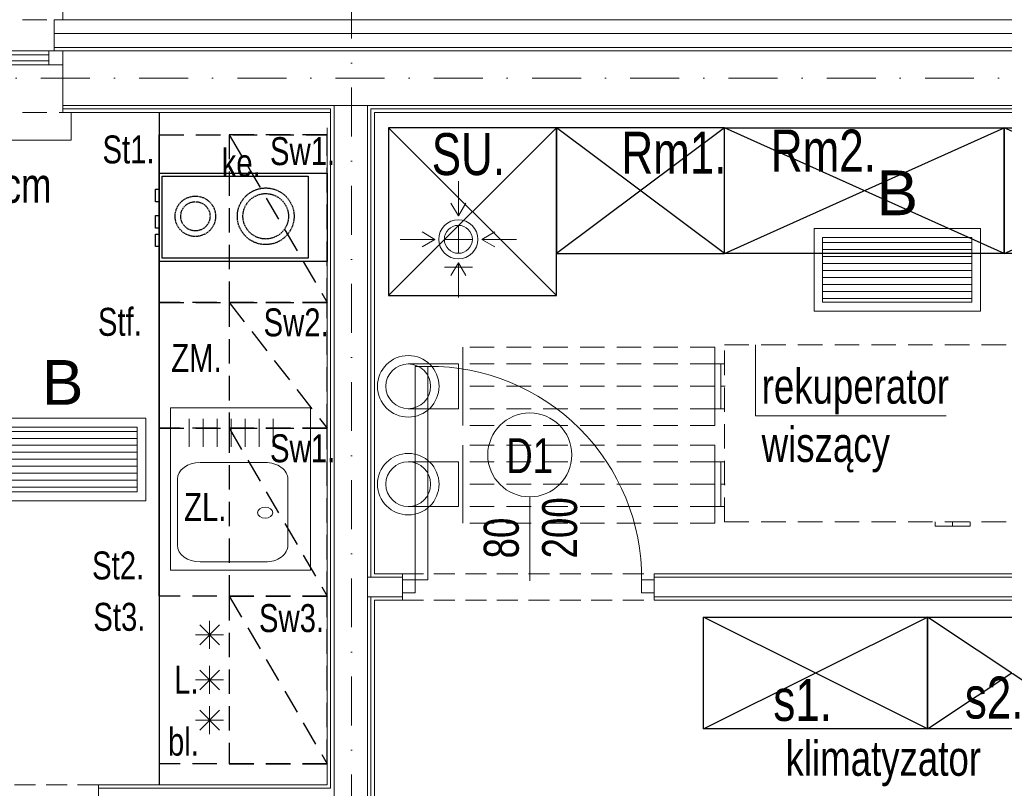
# Model space of a CAD drawing. Header units: inches. Extents: x 67014 to 70164, y -40762 to -35657.
# Tile 52 of 55: x 69040 to 69391, y -39782 to -39507. Entities that reach past the tile are written whole.
import ezdxf
from ezdxf.enums import TextEntityAlignment as Align

# ---------------------------------------------------------------- set-up
doc = ezdxf.new("R2010")
doc.units = ezdxf.units.IN
doc.header["$MEASUREMENT"] = 0
for name, pattern in [('DASHDOT', [1, 0.5, -0.25, 0, -0.25]), ('DASHED2', [0.375, 0.25, -0.125]), ('HIDDEN', [0.375, 0.25, -0.125])]:
    doc.linetypes.add(name, pattern=pattern)
for name, color, linetype, lineweight in [('--proj.wentylacja', 251, 'Continuous', 0), ('LUXIONA', 140, 'Continuous', 0), ('p--drzwi', 251, 'Continuous', 0), ('p--elewacja cienka', 251, 'Continuous', 0), ('p--meble kuchnia tech.', 84, 'Continuous', 25), ('p--meble numeracja', 5, 'Continuous', 0), ('p--ocieplenie-w.zew', 7, 'Continuous', 0), ('p--okna', 7, 'Continuous', 0), ('p--opis drzwi', 252, 'Continuous', 0), ('p--opis okna', 7, 'Continuous', 0), ('p--opisy dodatkowe', 7, 'Continuous', 0), ('p--osie konstr', 7, 'DASHDOT', 15), ('p--podciąg', 7, 'Continuous', 0), ('p--płyta GK', 7, 'Continuous', 0), ('p--wyposażenie', 84, 'Continuous', 25), ('p--ściana GK', 7, 'Continuous', 0), ('p--ściana szkielet', 7, 'Continuous', 0)]:
    doc.layers.add(name, color=color, linetype=linetype, lineweight=lineweight)
doc.styles.add('1-50', font='arial.ttf', dxfattribs={"width": 0.75, "height": 12.5})
doc.styles.get("Standard").update_dxf_attribs({"font": 'ARIAL.TTF'})
doc.styles.add('STYL-1', font='arial.ttf', dxfattribs={"width": 0.75})
doc.linetypes.add('BATTING', pattern='A,0.0001,-0.1,[134,ltypeshp.shx,S=0.1,R=0,X=-0.1,Y=0],-0.2,[134,ltypeshp.shx,S=0.1,R=180,X=0.1,Y=0],-0.1', length=0.4001)

# ---------------------------------------------------------------- blocks, each defined once
blk = doc.blocks.new('drzwi-90-100')
for p, q in [((10.1, 87.38), (5.05, 87.38)), ((5.05, 87.38), (5.05, 2.53)), ((10.1, 2.53), (10.1, 87.38)), ((5.05, 2.53), (0, 2.53)), ((0, 2.53), (0, -2.53)), ((5.05, -2.53), (5.05, 2.53)), ((5.05, 2.53), (10.1, 2.53)), ((100, 2.53), (94.95, 2.53)), ((94.95, 2.53), (94.95, -2.53)), ((100, -2.53), (100, 2.53)), ((0, -2.53), (5.05, -2.53)), ((94.95, -2.53), (100, -2.53))]:
    blk.add_line(p, q)
blk.add_arc((10.8, 3.23), 84.15, 359.5233, 90.4767)
blk = doc.blocks.new('okno-80-33.15')
at = {"linetype": 'Continuous', "ltscale": 35}
for p, q in [((-3, 10), (83, 10)), ((0, -39.15), (80, -39.15))]:
    blk.add_line(p, q, dxfattribs=at)
for p, q in [((-3, 0), (-3, 10)), ((83, 0), (83, 10)), ((0, 0), (-3, 0)), ((0, -21.95), (0, 0)), ((80, 0), (80, -21.95)), ((80, 0), (83, 0)), ((0, -21.95), (0, -16.95)), ((0, -16.95), (5, -16.95)), ((5, -16.95), (75, -16.95)), ((5, -16.95), (5, -21.95)), ((75, -21.95), (75, -16.95)), ((75, -16.95), (80, -16.95)), ((80, -16.95), (80, -21.95)), ((5, -18.45), (75, -18.45)), ((5, -20.61), (75, -20.61)), ((5, -21.95), (0, -21.95)), ((3, -33.15), (3, -21.95)), ((75, -21.95), (5, -21.95)), ((80, -21.95), (75, -21.95)), ((77, -21.95), (77, -33.15)), ((0, -39.15), (0, -33.15)), ((80, -33.15), (80, -39.15))]:
    blk.add_line(p, q)
at = {"linetype": 'HIDDEN', "ltscale": 35}
for p, q in [((0, 0), (80, 0)), ((0, -33.15), (80, -33.15))]:
    blk.add_line(p, q, dxfattribs=at)
blk = doc.blocks.new('Z-went-wer.3-parter-cz.2')
for p, q in [((-311.52, -83.97), (-311.52, -111.97)), ((-311.52, -83.97), (-311.52, -111.97)), ((-221.52, -83.97), (-221.52, -111.97)), ((-313.02, -89.97), (-331.02, -89.97)), ((-313.02, -89.97), (-313.02, -105.97)), ((-219.37, -89.97), (-221.52, -89.97)), ((-219.37, -104.22), (-219.37, -91.72)), ((-217.72, -97.97), (-219.37, -97.97)), ((-313.02, -105.97), (-331.02, -105.97)), ((-219.37, -105.97), (-221.52, -105.97)), ((-311.52, -118.97), (-311.52, -146.97)), ((-311.52, -118.97), (-311.52, -146.97)), ((-221.52, -118.97), (-221.52, -146.97)), ((-313.02, -124.97), (-331.02, -124.97)), ((-313.02, -124.97), (-313.02, -140.97)), ((-218.02, -124.97), (-221.52, -124.97)), ((-221.52, -124.97), (-221.52, -140.97)), ((-219.37, -139.22), (-219.37, -126.72)), ((-217.72, -132.97), (-219.37, -132.97)), ((-313.02, -140.97), (-331.02, -140.97)), ((-221.52, -140.97), (-218.02, -140.97))]:
    blk.add_line(p, q)
at = {"linetype": 'HIDDEN', "ltscale": 35}
for p, q in [((-221.52, -83.97), (-311.52, -83.97)), ((-218.02, -83.17), (-133.67, -83.17)), ((-218.02, -83.17), (-133.67, -83.17)), ((-218.02, -83.17), (-109.02, -83.17)), ((-218.02, -146.47), (-218.02, -83.17)), ((-221.52, -89.97), (-313.02, -89.97)), ((-221.52, -97.97), (-311.52, -97.97)), ((-221.52, -105.97), (-313.02, -105.97)), ((-221.52, -111.97), (-311.52, -111.97)), ((-221.52, -118.97), (-311.52, -118.97)), ((-221.52, -124.97), (-313.02, -124.97)), ((-221.52, -132.97), (-311.52, -132.97)), ((-221.52, -140.97), (-313.02, -140.97)), ((-221.52, -146.97), (-311.52, -146.97)), ((-218.02, -146.47), (-109.02, -146.47))]:
    blk.add_line(p, q, dxfattribs=at)
at = {"linetype": 'Continuous'}
for p, q in [((-219.37, -89.97), (-219.37, -105.97)), ((-219.37, -89.97), (-218.02, -89.97)), ((-219.37, -104.22), (-219.37, -91.72)), ((-219.37, -105.97), (-218.02, -105.97)), ((-219.37, -124.97), (-219.37, -140.97)), ((-219.37, -124.97), (-218.02, -124.97)), ((-219.37, -139.22), (-219.37, -126.72)), ((-219.37, -140.97), (-218.02, -140.97)), ((-142.77, -147.97), (-142.77, -146.47)), ((-136.52, -147.97), (-136.52, -146.47)), ((-130.27, -147.97), (-130.27, -146.47)), ((-142.77, -147.97), (-130.27, -147.97))]:
    blk.add_line(p, q, dxfattribs=at)
at = {"ltscale": 10}
for centre in [(-331.02, -97.97), (-331.02, -132.97)]:
    blk.add_circle(centre, 11, dxfattribs=at)
for centre in [(-331.02, -97.97), (-331.02, -132.97)]:
    blk.add_circle(centre, 8)
blk = doc.blocks.new('went-rzut parter-inst')
for p, q in [((-313.11, -37.04), (-313.11, -24.61)), ((-313.11, -37.01), (-315.8, -32.43)), ((-313.11, -37.01), (-310.42, -32.43)), ((-313.11, -40.41), (-313.11, -50.41)), ((-321.49, -45.41), (-333.91, -45.41)), ((-321.51, -45.41), (-326.1, -42.72)), ((-321.51, -45.41), (-326.1, -48.1)), ((-318.11, -45.41), (-308.11, -45.41)), ((-318.11, -45.41), (-308.11, -45.41)), ((-318.11, -45.41), (-308.11, -45.41)), ((-318.11, -45.41), (-308.11, -45.41)), ((-304.73, -45.41), (-292.31, -45.41)), ((-304.71, -45.41), (-300.12, -42.72)), ((-304.71, -45.41), (-300.12, -48.1)), ((-318.11, -55.41), (-308.11, -55.41)), ((-313.11, -53.82), (-315.8, -58.4)), ((-313.11, -53.79), (-313.11, -66.22)), ((-313.11, -53.82), (-310.42, -58.4)), ((-311.52, -83.97), (-311.52, -111.97)), ((-311.52, -83.97), (-311.52, -111.97)), ((-221.52, -83.97), (-221.52, -111.97)), ((-313.02, -89.97), (-331.02, -89.97)), ((-313.02, -89.97), (-313.02, -105.97)), ((-219.37, -89.97), (-221.52, -89.97)), ((-219.37, -104.22), (-219.37, -91.72)), ((-217.72, -97.97), (-219.37, -97.97)), ((-313.02, -105.97), (-331.02, -105.97)), ((-219.37, -105.97), (-221.52, -105.97)), ((-311.52, -118.97), (-311.52, -146.97)), ((-311.52, -118.97), (-311.52, -146.97)), ((-221.52, -118.97), (-221.52, -146.97)), ((-313.02, -124.97), (-331.02, -124.97)), ((-313.02, -124.97), (-313.02, -140.97)), ((-218.02, -124.97), (-221.52, -124.97)), ((-221.52, -124.97), (-221.52, -140.97)), ((-219.37, -139.22), (-219.37, -126.72)), ((-217.72, -132.97), (-219.37, -132.97)), ((-313.02, -140.97), (-331.02, -140.97)), ((-221.52, -140.97), (-218.02, -140.97))]:
    blk.add_line(p, q)
at = {"linetype": 'HIDDEN', "ltscale": 35}
for p, q in [((-221.52, -83.97), (-311.52, -83.97)), ((-218.02, -83.17), (-133.67, -83.17)), ((-218.02, -83.17), (-133.67, -83.17)), ((-218.02, -83.17), (-109.02, -83.17)), ((-218.02, -146.47), (-218.02, -83.17)), ((-221.52, -89.97), (-313.02, -89.97)), ((-221.52, -97.97), (-311.52, -97.97)), ((-221.52, -105.97), (-313.02, -105.97)), ((-221.52, -111.97), (-311.52, -111.97)), ((-221.52, -118.97), (-311.52, -118.97)), ((-221.52, -124.97), (-313.02, -124.97)), ((-221.52, -132.97), (-311.52, -132.97)), ((-221.52, -140.97), (-313.02, -140.97)), ((-221.52, -146.97), (-311.52, -146.97)), ((-218.02, -146.47), (-109.02, -146.47))]:
    blk.add_line(p, q, dxfattribs=at)
at = {"linetype": 'Continuous'}
for p, q in [((-219.37, -89.97), (-219.37, -105.97)), ((-219.37, -89.97), (-218.02, -89.97)), ((-219.37, -104.22), (-219.37, -91.72)), ((-219.37, -105.97), (-218.02, -105.97)), ((-219.37, -124.97), (-219.37, -140.97)), ((-219.37, -124.97), (-218.02, -124.97)), ((-219.37, -139.22), (-219.37, -126.72)), ((-219.37, -140.97), (-218.02, -140.97)), ((-142.77, -147.97), (-142.77, -146.47)), ((-136.52, -147.97), (-136.52, -146.47)), ((-130.27, -147.97), (-130.27, -146.47)), ((-142.77, -147.97), (-130.27, -147.97))]:
    blk.add_line(p, q, dxfattribs=at)
at = {"ltscale": 10}
for centre in [(-331.02, -97.97), (-331.02, -132.97)]:
    blk.add_circle(centre, 11, dxfattribs=at)
for centre in [(-331.02, -97.97), (-331.02, -132.97)]:
    blk.add_circle(centre, 8)
for radius, start, end in [(7, 0, 180), (7, 0, 180), (5, 0, 180), (5, 0, 180), (5, 0, 180), (5, 0, 180), (5, 0, 180), (5, 0, 180), (7, 180, 0), (5, 180, 0), (5, 180, 0), (5, 180, 0), (5, 180, 0)]:
    blk.add_arc((-313.11, -45.41), radius, start, end)
blk = doc.blocks.new('kuchenka_16')
for points in [[(0, 0), (31.55, 0), (31.55, -60), (0, -60)], [(1, -6.74), (30.35, -6.74), (30.35, -59), (1, -59)], [(5.7, -60), (10.19, -60), (10.19, -61.31), (5.7, -61.31)], [(15.11, -60), (19.61, -60), (19.61, -61.31), (15.11, -61.31)], [(21.75, -60), (26.24, -60), (26.24, -61.31), (21.75, -61.31)]]:
    blk.add_lwpolyline(points, close=True)
at = {"linetype": 'DASHED2'}
for centre, radius in [((15.38, -21.95), 10.13), ((15.38, -21.95), 8.13), ((15.38, -47.09), 7.23), ((15.38, -47.09), 5.23)]:
    blk.add_circle(centre, radius, dxfattribs=at)
blk = doc.blocks.new('zlew-58x50')
at = {"color": 0, "linetype": 'Continuous'}
for p, q in [((8.87, -8), (32.47, -8)), ((2.87, -39.36), (2.87, -16.16)), ((38.47, -39.36), (38.47, -16.16)), ((8.87, -47.52), (32.47, -47.52))]:
    blk.add_line(p, q, dxfattribs=at)
at = {"ltscale": 8}
for p, q in [((44.02, -13.33), (54.02, -13.33)), ((44.02, -18.33), (54.02, -18.33)), ((44.02, -23.33), (54.02, -23.33)), ((44.02, -28.33), (54.02, -28.33)), ((44.02, -33.33), (54.02, -33.33)), ((44.02, -38.33), (54.02, -38.33)), ((44.02, -43.33), (54.02, -43.33))]:
    blk.add_line(p, q, dxfattribs=at)
blk.add_lwpolyline([(0, -50), (58, -50), (58, 0), (0, 0)], close=True, dxfattribs=at)
at = {"color": 0, "linetype": 'Continuous', "extrusion": (0, 0, -1)}
for centre, start_param, end_param in [((8.87, -16.16), 1.570796, 3.141593), ((8.87, -39.36), 0, 1.570796)]:
    blk.add_ellipse(centre, major_axis=(0, -8.16), ratio=0.735294, start_param=start_param, end_param=end_param, dxfattribs=at)
at = {"color": 0, "linetype": 'Continuous'}
for centre, start_param, end_param in [((32.47, -16.16), 1.570796, 3.141593), ((32.47, -39.36), 0, 1.570796)]:
    blk.add_ellipse(centre, major_axis=(0, -8.16), ratio=0.735294, start_param=start_param, end_param=end_param, dxfattribs=at)
at = {"color": 0, "linetype": 'Continuous', "extrusion": (0, 0, -1)}
blk.add_ellipse((20.49, -16.16), major_axis=(0, -2.72), ratio=0.735294, dxfattribs=at)
blk = doc.blocks.new('B')
at = {"layer": 'LUXIONA', "linetype": 'Continuous'}
h = blk.add_hatch(dxfattribs=at)
h.set_pattern_fill('ANSI31', color=256, scale=200, angle=135)
h.set_pattern_definition([(180, (966.344, -170.453), (-2e-15, -25), [])])
h.paths.add_polyline_path([(30.6, 263.5), (30.6, 31.5), (564.4, 31.5), (564.4, 263.5)])
for points in [[(0, 0), (595, 0), (595, 295), (0, 295)], [(30.6, 31.5), (564.4, 31.5), (564.4, 263.5), (30.6, 263.5)]]:
    blk.add_lwpolyline(points, close=True, dxfattribs=at)
at = {"layer": 'LUXIONA'}
blk.add_attdef('OZNACZENIE', text='', height=80, dxfattribs=at).set_placement((297.5, 343.1), align=Align.CENTER)

msp = doc.modelspace()

# ---------------------------------------------------------------- linework, layer by layer
at = {"layer": 'p--elewacja cienka'}
for p, q in [((69107.486, -39732.323), (69107.486, -39722.323)), ((69103.95, -39730.858), (69111.021, -39723.787)), ((69103.95, -39723.787), (69111.021, -39730.858)), ((69102.486, -39727.323), (69112.486, -39727.323)), ((69103.95, -39746.971), (69111.021, -39739.9)), ((69103.95, -39739.9), (69111.021, -39746.971)), ((69107.486, -39748.435), (69107.486, -39738.435)), ((69102.486, -39743.435), (69112.486, -39743.435)), ((69107.486, -39762.84), (69107.486, -39752.84)), ((69103.95, -39761.376), (69111.021, -39754.305)), ((69103.95, -39754.305), (69111.021, -39761.376)), ((69102.486, -39757.84), (69112.486, -39757.84))]:
    msp.add_line(p, q, dxfattribs=at)
at = {"layer": 'p--meble kuchnia tech.', "ltscale": 35}
for p, q in [((69089.473, -39540.461), (69089.473, -39780.961)), ((69089.473, -39608.461), (69089.473, -39548.461)), ((69089.473, -39668.461), (69089.473, -39608.461)), ((69089.473, -39713.461), (69089.473, -39668.461))]:
    msp.add_line(p, q, dxfattribs=at)
at = {"layer": 'p--meble kuchnia tech.', "linetype": 'HIDDEN', "ltscale": 35}
for p, q in [((69089.473, -39548.461), (69149.473, -39548.461)), ((69114.473, -39548.461), (69149.473, -39608.461)), ((69089.473, -39608.461), (69149.473, -39608.461)), ((69149.473, -39608.461), (69089.473, -39608.461)), ((69114.473, -39608.461), (69149.473, -39653.461)), ((69089.473, -39653.461), (69149.473, -39653.461)), ((69149.473, -39653.461), (69089.473, -39653.461)), ((69114.473, -39653.461), (69149.473, -39713.461)), ((69149.473, -39713.461), (69089.473, -39713.461)), ((69114.473, -39713.461), (69149.473, -39773.461)), ((69149.473, -39773.461), (69089.473, -39773.461))]:
    msp.add_line(p, q, dxfattribs=at)
for points in [[(69149.473, -39608.461), (69149.473, -39548.461), (69114.473, -39548.461), (69114.473, -39608.461)], [(69149.473, -39653.461), (69149.473, -39608.461), (69114.473, -39608.461), (69114.473, -39653.461)], [(69149.473, -39713.461), (69149.473, -39653.461), (69114.473, -39653.461), (69114.473, -39713.461)], [(69114.473, -39713.461), (69114.473, -39773.461), (69149.473, -39773.461), (69149.473, -39713.461)]]:
    msp.add_lwpolyline(points, close=True, dxfattribs=at)
at = {"layer": 'p--ocieplenie-w.zew', "linetype": 'BATTING', "ltscale": 10}
msp.add_line((69051.973, -39512.311), (69539.623, -39512.311), dxfattribs=at)
at = {"layer": 'p--opis drzwi'}
msp.add_line((69221.873, -39707.973), (69221.873, -39677.973), dxfattribs=at)
msp.add_circle((69221.873, -39662.973), 15, dxfattribs=at)
at = {"layer": 'p--opisy dodatkowe'}
msp.add_lwpolyline([(69370.647, -39649.031), (69302.511, -39649.031), (69302.511, -39623.636)], dxfattribs=at)
at = {"layer": 'p--osie konstr', "linetype": 'DASHDOT', "ltscale": 35}
for p, q in [((69158.173, -40040.511), (69158.173, -39457.311)), ((68310.109, -39528.256), (69560.423, -39528.256))]:
    msp.add_line(p, q, dxfattribs=at)
at = {"layer": 'p--podciąg', "linetype": 'HIDDEN', "ltscale": 30}
for p, q in [((69176.373, -39705.461), (69266.373, -39705.461)), ((69176.373, -39714.961), (69266.373, -39714.961)), ((69067.773, -39780.961), (68967.773, -39780.961))]:
    msp.add_line(p, q, dxfattribs=at)
at = {"layer": 'p--płyta GK', "ltscale": 35}
for p, q in [((69054.973, -39539.211), (69150.723, -39539.211)), ((69150.723, -39782.211), (69150.723, -39539.211)), ((69165.123, -39539.211), (69510.723, -39539.211)), ((69165.123, -39706.711), (69165.123, -39539.211)), ((69054.973, -39540.461), (69150.723, -39540.461)), ((69166.373, -39705.461), (69166.373, -39540.461)), ((69166.373, -39540.461), (69509.473, -39540.461)), ((69149.473, -39780.961), (69149.473, -39545.961)), ((69165.123, -39827.861), (69165.123, -39713.711)), ((69166.373, -39827.861), (69166.373, -39714.961)), ((69067.773, -39780.961), (69149.473, -39780.961)), ((69067.773, -39782.211), (69150.723, -39782.211))]:
    msp.add_line(p, q, dxfattribs=at)
at = {"layer": 'p--wyposażenie', "linetype": 'Continuous'}
for p, q in [((69231.445, -39605.961), (69171.445, -39545.961)), ((69231.445, -39545.961), (69171.445, -39605.961)), ((69291.445, -39590.961), (69231.445, -39545.961)), ((69291.445, -39545.961), (69231.445, -39590.961)), ((69391.445, -39590.961), (69291.445, -39545.961)), ((69291.445, -39590.961), (69391.445, -39545.961)), ((69491.445, -39590.961), (69391.445, -39545.961)), ((69391.445, -39590.961), (69491.445, -39545.961)), ((69363.973, -39760.961), (69283.973, -39720.961)), ((69283.973, -39760.961), (69363.973, -39720.961)), ((69423.973, -39760.961), (69363.973, -39720.961)), ((69363.973, -39760.961), (69423.973, -39720.961))]:
    msp.add_line(p, q, dxfattribs=at)
for points in [[(69231.445, -39545.961), (69171.445, -39545.961), (69171.445, -39605.961), (69231.445, -39605.961)], [(69291.445, -39545.961), (69231.445, -39545.961), (69231.445, -39590.961), (69291.445, -39590.961)], [(69391.445, -39590.961), (69291.445, -39590.961), (69291.445, -39545.961), (69391.445, -39545.961)], [(69491.445, -39590.961), (69391.445, -39590.961), (69391.445, -39545.961), (69491.445, -39545.961)], [(69363.973, -39760.961), (69283.973, -39760.961), (69283.973, -39720.961), (69363.973, -39720.961)], [(69423.973, -39760.961), (69363.973, -39760.961), (69363.973, -39720.961), (69423.973, -39720.961)]]:
    msp.add_lwpolyline(points, close=True, dxfattribs=at)
at = {"layer": 'p--ściana GK', "ltscale": 35}
for p, q in [((69176.373, -39706.711), (69163.923, -39706.711)), ((69176.373, -39705.461), (69166.373, -39705.461)), ((69176.373, -39705.461), (69176.373, -39714.961)), ((69509.473, -39705.461), (69266.373, -39705.461)), ((69266.373, -39705.461), (69266.373, -39714.961)), ((69511.923, -39706.711), (69266.373, -39706.711)), ((69176.373, -39713.711), (69163.923, -39713.711)), ((69176.373, -39714.961), (69166.373, -39714.961)), ((69511.923, -39713.711), (69266.373, -39713.711)), ((69509.473, -39714.961), (69266.373, -39714.961))]:
    msp.add_line(p, q, dxfattribs=at)
at = {"layer": 'p--ściana szkielet', "ltscale": 35}
for p, q in [((69051.973, -39507.311), (69542.623, -39507.311)), ((69051.973, -39517.311), (69532.623, -39517.311)), ((69054.973, -39518.511), (69531.423, -39518.511)), ((69054.973, -39538.011), (69531.423, -39538.011)), ((69151.923, -39827.861), (69151.923, -39538.011)), ((69163.923, -39827.861), (69163.923, -39538.011)), ((69067.773, -39780.961), (69067.773, -39797.861))]:
    msp.add_line(p, q, dxfattribs=at)
msp.add_lwpolyline([(69054.973, -39540.461), (69054.973, -39518.51), (69051.973, -39518.51), (69051.973, -39507.311)], dxfattribs=at)

# ---------------------------------------------------------------- block references
at = {"layer": '--proj.wentylacja', "linetype": 'Continuous', "ltscale": 12}
for name in ['went-rzut parter-inst', 'Z-went-wer.3-parter-cz.2']:
    msp.add_blockref(name, (69509.473, -39540.461), dxfattribs=at)
at = {"layer": 'LUXIONA', "color": 7, "linetype": 'ByBlock'}
ref = msp.add_blockref('B', (69323.446, -39611.55), dxfattribs=dict(at, xscale=0.09999999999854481, yscale=0.1000000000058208, zscale=0.1))
ref.add_attrib('OZNACZENIE', 'B', dxfattribs={"height": 16}).set_placement((69353.196, -39577.239), align=Align.CENTER)
ref = msp.add_blockref('B', (69025.198, -39679.343), dxfattribs=dict(at, xscale=0.09999999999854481, yscale=0.1000000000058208, zscale=0.1))
ref.add_attrib('OZNACZENIE', 'B', dxfattribs={"height": 16}).set_placement((69054.948, -39645.032), align=Align.CENTER)
at = {"layer": 'p--drzwi', "xscale": 0.9, "yscale": 0.9}
msp.add_blockref('drzwi-90-100', (69176.373, -39709.961), dxfattribs=at)
at = {"layer": 'p--elewacja cienka', "xscale": -1, "rotation": 270}
msp.add_blockref('zlew-58x50', (69143.473, -39704.131), dxfattribs=at)
at = {"layer": 'p--meble kuchnia tech.', "ltscale": 35, "rotation": 270}
msp.add_blockref('kuchenka_16', (69149.473, -39562.246), dxfattribs=at)
at = {"layer": 'p--okna', "linetype": 'Continuous', "xscale": -1, "rotation": 180}
msp.add_blockref('okno-80-33.15', (68974.973, -39540.461), dxfattribs=at)

# ---------------------------------------------------------------- texts
at = {"layer": 'p--meble numeracja', "linetype": 'Continuous', "char_height": 15, "width": 22.74678, "style": '1-50'}
for s, insert, attachment_point in [('Rm2.', (69345.581, -39546.62), 3), ('SU.', (69213.041, -39547.892), 3), ('Rm1.', (69254.631, -39547.386), 1), ('s1.', (69329.865, -39743.102), 3), ('s2.', (69398.305, -39742.258), 3)]:
    msp.add_mtext(s, dxfattribs=dict(at, insert=insert, attachment_point=attachment_point))
at = {"layer": 'p--meble numeracja', "linetype": 'Continuous', "lineweight": 5, "char_height": 10, "style": '1-50'}
for s, insert, width, attachment_point in [('St1.', (69069.191, -39548.724), 22.74678, 1), ('Sw1.', (69129.038, -39549.33), 22.74678, 1), ('ke.', (69111.767, -39553.478), 22.74678, 1), ('Stf.', (69067.552, -39610.375), 22.74678, 1), ('Sw2.', (69126.744, -39610.573), 22.74678, 1), ('ZM.', (69111.784, -39623.316), 5.96529, 3), ('Sw1.', (69129.056, -39655.594), 22.74678, 1), ('ZL.', (69113.503, -39676.611), 5.96529, 3), ('St2.', (69065.464, -39697.511), 22.74678, 1), ('St3.', (69065.914, -39715.883), 22.74678, 1), ('Sw3.', (69125.106, -39716.339), 22.74678, 1), ('L.', (69094.797, -39738.4), 5.96529, 1), ('bl.', (69092.587, -39760.517), 22.74678, 1)]:
    msp.add_mtext(s, dxfattribs=dict(at, insert=insert, width=width, attachment_point=attachment_point))
at = {"layer": 'p--opis drzwi', "insert": (69230.208, -39669.493), "char_height": 12.5, "width": 98.6805, "attachment_point": 9, "style": 'STYL-1'}
msp.add_mtext('D1', dxfattribs=at)
at = {"layer": 'p--opis drzwi', "insert": (69205.446, -39699.985), "char_height": 12.5, "width": 17.2395, "attachment_point": 1, "rotation": 90, "style": 'STYL-1'}
msp.add_mtext('80\\P200', dxfattribs=at)
at = {"layer": 'p--opis okna', "insert": (68985.824, -39560.285), "char_height": 12.5, "width": 128.63421, "attachment_point": 1, "style": 'STYL-1'}
msp.add_mtext('hp=120 cm', dxfattribs=at)
at = {"layer": 'p--opisy dodatkowe', "char_height": 12.5, "style": 'STYL-1'}
for s, insert, width, attachment_point in [('rekuperator\\Pwiszący', (69304.736, -39669.266), 242.58685, 7), ('klimatyzator\\Pjednostka wewnętrzna', (69383.126, -39802.35), 177.1707, 9)]:
    msp.add_mtext(s, dxfattribs=dict(at, insert=insert, width=width, attachment_point=attachment_point))

doc.saveas('drawing.dxf')
